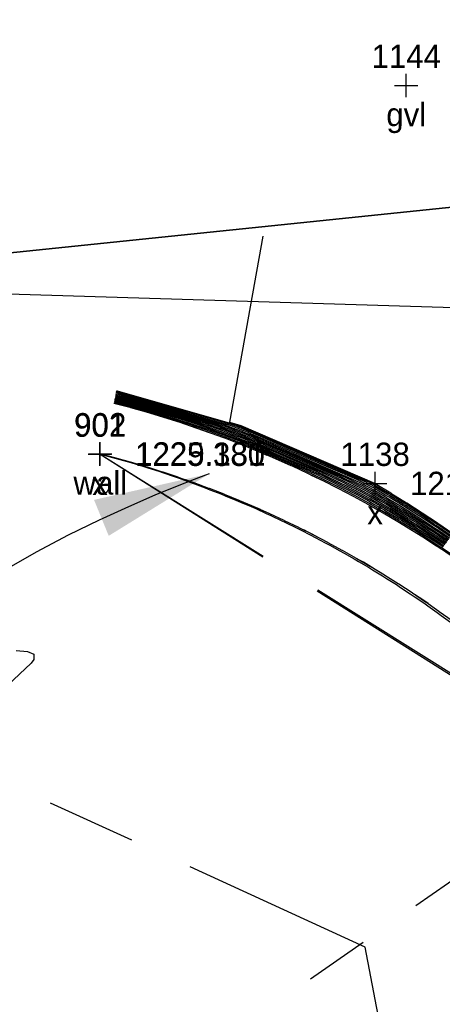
# Model space of a CAD drawing. Extents: x 2383805 to 2387584, y 226460 to 239380.
# Tile 15 of 49: x 2386860 to 2386867, y 227290 to 227307. Entities that reach past the tile are written whole.
import ezdxf
from ezdxf.enums import TextEntityAlignment as Align

# ---------------------------------------------------------------- set-up
doc = ezdxf.new("R2010")
doc.units = 0
doc.header["$LTSCALE"] = 20
doc.header["$MEASUREMENT"] = 0
doc.header["$PDSIZE"] = 2
for name, pattern in [('OhDOT_USTN1', [0.055, 0.014, -0.041]), ('OhDOT_USTN3', [0.22, 0.165, -0.055]), ('OhDOT_USTN5', [0.11, 0.055, -0.055])]:
    doc.linetypes.add(name, pattern=pattern)
for name, color, linetype in [('0_Match_Line_Mask', 9, 'Continuous'), ('DR_X_Storm_Sewer', 151, 'OhDOT_USTN5'), ('DV_X_Property_Line', 7, 'Continuous'), ('PV_X_Driveway', 7, 'OhDOT_USTN5'), ('RD_X_Text', 7, 'Continuous'), ('RD_X_Wall', 120, 'OhDOT_USTN1'), ('SV_X_Shot_Marker', 2, 'Continuous'), ('SV_X_Text_Description', 7, 'Continuous'), ('SV_X_Text_Elevation', 7, 'Continuous'), ('SV_X_Text_Name', 7, 'Continuous')]:
    doc.layers.add(name, color=color, linetype=linetype)
doc.layers.add('DT_X_Contour_Major', color=132, linetype='OhDOT_USTN3', transparency=0.5)
doc.layers.add('DT_X_Contour_Minor', color=136, linetype='OhDOT_USTN3', transparency=0.5)
doc.styles.add('PTXT', font='TXT')

# ---------------------------------------------------------------- blocks, each defined once
blk = doc.blocks.new('SPT9')
at = {"color": 0, "linetype": 'Continuous'}
for p, q in [((0, -0.5), (0, 0.5)), ((-0.5, 0), (0.5, 0))]:
    blk.add_line(p, q, dxfattribs=at)

msp = doc.modelspace()

# ---------------------------------------------------------------- linework, layer by layer
at = {"layer": '0_Match_Line_Mask'}
msp.add_line((2386801.066, 227304.377), (2386985.49, 227298.689), dxfattribs=at)
at = {"layer": 'DR_X_Storm_Sewer'}
msp.add_line((2386859.249, 227287.05), (2386873.927, 227297.27), dxfattribs=at)
at = {"layer": 'DT_X_Contour_Major'}
for points, elevation in [([(2386863.85, 227303.563), (2386863.278, 227300.372), (2386863.471, 227300.317), (2386863.471, 227300.317), (2386863.471, 227300.317), (2386863.471, 227300.317), (2386863.471, 227300.317), (2386863.471, 227300.317), (2386863.472, 227300.316), (2386863.472, 227300.316), (2386863.472, 227300.316), (2386865.765, 227299.324), (2386865.766, 227299.323), (2386865.768, 227299.322), (2386865.77, 227299.322), (2386865.771, 227299.321), (2386865.773, 227299.32), (2386866.044, 227299.158), (2386866.046, 227299.157), (2386866.314, 227298.991), (2386866.316, 227298.99), (2386866.581, 227298.819), (2386866.583, 227298.818), (2386866.846, 227298.644), (2386866.847, 227298.643), (2386866.849, 227298.642), (2386867.109, 227298.463)], 1215), ([(2386861.324, 227300.844), (2386861.421, 227300.818), (2386861.52, 227300.79), (2386861.619, 227300.761), (2386862.998, 227300.368), (2386863.097, 227300.336), (2386863.196, 227300.303), (2386863.295, 227300.268), (2386863.393, 227300.232), (2386863.49, 227300.194), (2386863.587, 227300.155), (2386863.683, 227300.114), (2386863.778, 227300.071), (2386865.259, 227299.43), (2386865.355, 227299.386), (2386865.45, 227299.34), (2386865.544, 227299.292), (2386865.637, 227299.243), (2386865.73, 227299.193), (2386865.905, 227299.088), (2386865.997, 227299.036), (2386866.17, 227298.929), (2386866.261, 227298.875), (2386866.433, 227298.765), (2386866.523, 227298.71), (2386866.693, 227298.598), (2386866.782, 227298.541), (2386866.87, 227298.483), (2386867.038, 227298.368)], 1220), ([(2386861.306, 227300.764), (2386861.502, 227300.712), (2386861.702, 227300.656), (2386861.902, 227300.596), (2386862.525, 227300.418), (2386862.724, 227300.355), (2386862.922, 227300.289), (2386863.118, 227300.22), (2386863.314, 227300.147), (2386863.508, 227300.072), (2386863.702, 227299.993), (2386863.894, 227299.911), (2386864.084, 227299.826), (2386864.753, 227299.537), (2386864.943, 227299.448), (2386865.131, 227299.357), (2386865.318, 227299.263), (2386865.503, 227299.166), (2386865.687, 227299.066), (2386865.766, 227299.019), (2386865.948, 227298.915), (2386866.026, 227298.867), (2386866.207, 227298.761), (2386866.284, 227298.711), (2386866.463, 227298.602), (2386866.539, 227298.552), (2386866.716, 227298.44), (2386866.891, 227298.325), (2386866.967, 227298.273)], 1225), ([(2386857.93, 227281.178), (2386866.681, 227285.759), (2386865.603, 227291.367), (2386860.209, 227293.838)], 1225)]:
    msp.add_lwpolyline(points, dxfattribs=dict(at, elevation=elevation))
at = {"layer": 'DT_X_Contour_Minor'}
for points, elevation in [([(2386861.328, 227300.86), (2386861.405, 227300.84), (2386861.484, 227300.817), (2386861.563, 227300.794), (2386863.092, 227300.358), (2386863.172, 227300.332), (2386863.251, 227300.306), (2386863.33, 227300.278), (2386863.408, 227300.249), (2386863.486, 227300.219), (2386863.564, 227300.187), (2386863.641, 227300.154), (2386863.717, 227300.12), (2386865.36, 227299.409), (2386865.437, 227299.373), (2386865.513, 227299.336), (2386865.589, 227299.298), (2386865.664, 227299.259), (2386865.738, 227299.218), (2386865.933, 227299.102), (2386866.006, 227299.06), (2386866.199, 227298.941), (2386866.272, 227298.898), (2386866.462, 227298.776), (2386866.535, 227298.732), (2386866.723, 227298.607), (2386866.795, 227298.562), (2386866.866, 227298.515), (2386867.052, 227298.387)], 1219), ([(2386867.067, 227298.406), (2386866.862, 227298.547), (2386866.808, 227298.582), (2386866.754, 227298.616), (2386866.547, 227298.754), (2386866.492, 227298.787), (2386866.283, 227298.921), (2386866.228, 227298.954), (2386866.016, 227299.085), (2386865.96, 227299.116), (2386865.747, 227299.244), (2386865.691, 227299.274), (2386865.634, 227299.304), (2386865.577, 227299.333), (2386865.519, 227299.361), (2386865.461, 227299.388), (2386863.656, 227300.169), (2386863.598, 227300.195), (2386863.541, 227300.219), (2386863.483, 227300.243), (2386863.424, 227300.266), (2386863.365, 227300.288), (2386863.306, 227300.309), (2386863.247, 227300.328), (2386863.187, 227300.347), (2386861.506, 227300.827), (2386861.448, 227300.844), (2386861.389, 227300.861), (2386861.332, 227300.876)], 1218), ([(2386867.081, 227298.425), (2386866.858, 227298.578), (2386866.821, 227298.602), (2386866.784, 227298.625), (2386866.559, 227298.775), (2386866.522, 227298.798), (2386866.294, 227298.944), (2386866.256, 227298.966), (2386866.026, 227299.109), (2386865.988, 227299.13), (2386865.756, 227299.269), (2386865.718, 227299.29), (2386865.679, 227299.31), (2386865.641, 227299.329), (2386865.602, 227299.348), (2386865.562, 227299.367), (2386863.595, 227300.218), (2386863.556, 227300.235), (2386863.518, 227300.252), (2386863.479, 227300.268), (2386863.44, 227300.283), (2386863.401, 227300.297), (2386863.361, 227300.311), (2386863.321, 227300.325), (2386863.281, 227300.337), (2386861.449, 227300.86), (2386861.411, 227300.871), (2386861.373, 227300.882), (2386861.335, 227300.892)], 1217), ([(2386867.095, 227298.444), (2386866.853, 227298.61), (2386866.834, 227298.622), (2386866.815, 227298.635), (2386866.571, 227298.797), (2386866.552, 227298.809), (2386866.305, 227298.967), (2386866.285, 227298.978), (2386866.036, 227299.133), (2386866.016, 227299.144), (2386865.764, 227299.294), (2386865.744, 227299.305), (2386865.724, 227299.316), (2386865.704, 227299.326), (2386865.684, 227299.336), (2386865.664, 227299.345), (2386863.533, 227300.267), (2386863.514, 227300.276), (2386863.495, 227300.284), (2386863.475, 227300.292), (2386863.456, 227300.3), (2386863.436, 227300.307), (2386863.416, 227300.314), (2386863.396, 227300.321), (2386863.376, 227300.327), (2386861.393, 227300.893), (2386861.375, 227300.898), (2386861.357, 227300.903), (2386861.339, 227300.908)], 1216), ([(2386861.292, 227300.701), (2386861.567, 227300.628), (2386861.848, 227300.548), (2386862.128, 227300.465), (2386862.147, 227300.459), (2386862.425, 227300.371), (2386862.702, 227300.278), (2386862.977, 227300.181), (2386863.251, 227300.08), (2386863.523, 227299.974), (2386863.794, 227299.863), (2386864.062, 227299.749), (2386864.329, 227299.63), (2386864.349, 227299.622), (2386864.613, 227299.498), (2386864.876, 227299.371), (2386865.137, 227299.24), (2386865.396, 227299.104), (2386865.652, 227298.964), (2386865.654, 227298.963), (2386865.909, 227298.819), (2386865.911, 227298.817), (2386866.163, 227298.669), (2386866.165, 227298.668), (2386866.415, 227298.516), (2386866.417, 227298.515), (2386866.664, 227298.359), (2386866.908, 227298.199), (2386866.91, 227298.197), (2386867.153, 227298.033)], 1229), ([(2386861.296, 227300.717), (2386861.551, 227300.649), (2386861.812, 227300.575), (2386862.071, 227300.498), (2386862.242, 227300.449), (2386862.5, 227300.367), (2386862.757, 227300.281), (2386863.013, 227300.191), (2386863.267, 227300.097), (2386863.52, 227299.998), (2386863.771, 227299.896), (2386864.02, 227299.789), (2386864.268, 227299.679), (2386864.45, 227299.6), (2386864.696, 227299.486), (2386864.94, 227299.368), (2386865.182, 227299.245), (2386865.423, 227299.119), (2386865.661, 227298.989), (2386865.682, 227298.977), (2386865.919, 227298.843), (2386865.94, 227298.83), (2386866.174, 227298.692), (2386866.195, 227298.679), (2386866.427, 227298.538), (2386866.447, 227298.524), (2386866.677, 227298.379), (2386866.904, 227298.23), (2386866.925, 227298.216), (2386867.15, 227298.064)], 1228), ([(2386861.299, 227300.733), (2386861.535, 227300.67), (2386861.775, 227300.602), (2386862.015, 227300.53), (2386862.336, 227300.439), (2386862.575, 227300.363), (2386862.812, 227300.284), (2386863.048, 227300.2), (2386863.283, 227300.113), (2386863.516, 227300.023), (2386863.748, 227299.928), (2386863.978, 227299.83), (2386864.207, 227299.728), (2386864.551, 227299.579), (2386864.778, 227299.473), (2386865.004, 227299.364), (2386865.227, 227299.251), (2386865.449, 227299.135), (2386865.67, 227299.015), (2386865.71, 227298.991), (2386865.928, 227298.867), (2386865.968, 227298.842), (2386866.185, 227298.715), (2386866.224, 227298.69), (2386866.439, 227298.559), (2386866.478, 227298.533), (2386866.69, 227298.399), (2386866.9, 227298.262), (2386866.939, 227298.235)], 1227), ([(2386861.303, 227300.748), (2386861.519, 227300.691), (2386861.739, 227300.629), (2386861.958, 227300.563), (2386862.431, 227300.429), (2386862.649, 227300.359), (2386862.867, 227300.286), (2386863.083, 227300.21), (2386863.298, 227300.13), (2386863.512, 227300.047), (2386863.725, 227299.961), (2386863.936, 227299.87), (2386864.146, 227299.777), (2386864.652, 227299.558), (2386864.86, 227299.461), (2386865.067, 227299.361), (2386865.273, 227299.257), (2386865.476, 227299.15), (2386865.678, 227299.04), (2386865.738, 227299.005), (2386865.938, 227298.891), (2386865.997, 227298.855), (2386866.196, 227298.738), (2386866.254, 227298.701), (2386866.451, 227298.581), (2386866.509, 227298.542), (2386866.703, 227298.42), (2386866.896, 227298.294), (2386866.953, 227298.254)], 1226), ([(2386861.31, 227300.78), (2386861.486, 227300.734), (2386861.666, 227300.683), (2386861.845, 227300.629), (2386862.62, 227300.408), (2386862.799, 227300.352), (2386862.977, 227300.292), (2386863.154, 227300.23), (2386863.33, 227300.164), (2386863.505, 227300.096), (2386863.679, 227300.025), (2386863.851, 227299.952), (2386864.023, 227299.875), (2386864.854, 227299.515), (2386865.025, 227299.436), (2386865.195, 227299.354), (2386865.363, 227299.269), (2386865.53, 227299.181), (2386865.695, 227299.091), (2386865.794, 227299.032), (2386865.958, 227298.94), (2386866.055, 227298.879), (2386866.217, 227298.784), (2386866.314, 227298.722), (2386866.475, 227298.624), (2386866.57, 227298.561), (2386866.729, 227298.46), (2386866.887, 227298.357), (2386866.981, 227298.292)], 1224), ([(2386861.314, 227300.796), (2386861.47, 227300.755), (2386861.63, 227300.71), (2386861.789, 227300.662), (2386862.714, 227300.398), (2386862.873, 227300.348), (2386863.032, 227300.295), (2386863.189, 227300.239), (2386863.345, 227300.181), (2386863.501, 227300.121), (2386863.656, 227300.058), (2386863.809, 227299.992), (2386863.962, 227299.924), (2386864.955, 227299.494), (2386865.108, 227299.423), (2386865.258, 227299.35), (2386865.408, 227299.275), (2386865.557, 227299.197), (2386865.704, 227299.117), (2386865.821, 227299.046), (2386865.967, 227298.964), (2386866.084, 227298.892), (2386866.228, 227298.807), (2386866.343, 227298.733), (2386866.487, 227298.646), (2386866.601, 227298.57), (2386866.743, 227298.48), (2386866.883, 227298.389), (2386866.996, 227298.311)], 1223), ([(2386861.317, 227300.812), (2386861.454, 227300.776), (2386861.593, 227300.737), (2386861.732, 227300.695), (2386862.809, 227300.388), (2386862.948, 227300.344), (2386863.086, 227300.297), (2386863.224, 227300.249), (2386863.361, 227300.198), (2386863.497, 227300.145), (2386863.633, 227300.09), (2386863.767, 227300.033), (2386863.901, 227299.973), (2386865.057, 227299.473), (2386865.19, 227299.411), (2386865.322, 227299.347), (2386865.453, 227299.281), (2386865.584, 227299.212), (2386865.713, 227299.142), (2386865.849, 227299.06), (2386865.977, 227298.988), (2386866.112, 227298.904), (2386866.239, 227298.83), (2386866.373, 227298.744), (2386866.499, 227298.667), (2386866.631, 227298.579), (2386866.756, 227298.501), (2386866.879, 227298.42), (2386867.01, 227298.33)], 1222), ([(2386861.321, 227300.828), (2386861.438, 227300.797), (2386861.557, 227300.764), (2386861.676, 227300.728), (2386862.903, 227300.378), (2386863.023, 227300.34), (2386863.141, 227300.3), (2386863.259, 227300.259), (2386863.377, 227300.215), (2386863.494, 227300.17), (2386863.61, 227300.122), (2386863.725, 227300.073), (2386863.839, 227300.022), (2386865.158, 227299.452), (2386865.272, 227299.398), (2386865.386, 227299.343), (2386865.499, 227299.286), (2386865.61, 227299.228), (2386865.721, 227299.167), (2386865.877, 227299.074), (2386865.987, 227299.012), (2386866.141, 227298.917), (2386866.25, 227298.853), (2386866.403, 227298.755), (2386866.511, 227298.689), (2386866.662, 227298.588), (2386866.769, 227298.521), (2386866.875, 227298.452), (2386867.024, 227298.349)], 1221), ([(2386867.096, 227296.962), (2386866.875, 227297.121), (2386866.869, 227297.126), (2386866.646, 227297.282), (2386866.639, 227297.287), (2386866.414, 227297.44), (2386866.407, 227297.444), (2386866.179, 227297.593), (2386866.172, 227297.598), (2386865.942, 227297.743), (2386865.935, 227297.748), (2386865.703, 227297.889), (2386865.695, 227297.893), (2386865.461, 227298.031), (2386865.454, 227298.036), (2386865.217, 227298.169), (2386865.21, 227298.174), (2386864.971, 227298.304), (2386864.963, 227298.308), (2386864.723, 227298.434), (2386864.715, 227298.438), (2386864.472, 227298.561), (2386864.464, 227298.565), (2386864.22, 227298.683), (2386864.212, 227298.687), (2386863.966, 227298.801), (2386863.958, 227298.805), (2386863.71, 227298.916), (2386863.701, 227298.919), (2386863.452, 227299.026), (2386863.443, 227299.03), (2386863.192, 227299.132), (2386863.184, 227299.135), (2386862.931, 227299.234), (2386862.922, 227299.237), (2386862.668, 227299.331), (2386862.659, 227299.335), (2386862.404, 227299.425), (2386862.394, 227299.428), (2386862.138, 227299.514), (2386862.128, 227299.517), (2386861.87, 227299.599), (2386861.861, 227299.602), (2386861.602, 227299.68), (2386861.592, 227299.683), (2386861.332, 227299.756), (2386861.07, 227299.826), (2386861.061, 227299.828)], 1229), ([(2386861.058, 227299.825), (2386869.832, 227294.343), (2386874.157, 227284.776), (2386873.017, 227242.577), (2386863.403, 227243.615), (2386852.037, 227250.237)], 1227), ([(2386861.056, 227299.823), (2386869.81, 227294.311), (2386874.14, 227284.742), (2386873.421, 227267.813), (2386865.6, 227272.095), (2386854.87, 227267.554)], 1226), ([(2386861.059, 227299.827), (2386861.143, 227299.802), (2386861.332, 227299.752), (2386861.521, 227299.699), (2386861.604, 227299.673), (2386861.792, 227299.617), (2386861.875, 227299.59), (2386862.062, 227299.531), (2386862.144, 227299.503), (2386862.33, 227299.44), (2386862.411, 227299.411), (2386862.597, 227299.346), (2386862.678, 227299.315), (2386862.862, 227299.247), (2386862.942, 227299.215), (2386863.126, 227299.143), (2386863.205, 227299.11), (2386863.387, 227299.036), (2386863.467, 227299.001), (2386863.648, 227298.924), (2386863.726, 227298.889), (2386863.906, 227298.808), (2386863.984, 227298.772), (2386864.162, 227298.688), (2386864.239, 227298.65), (2386864.417, 227298.564), (2386864.493, 227298.525), (2386864.669, 227298.436), (2386864.745, 227298.396), (2386864.92, 227298.304), (2386864.995, 227298.263), (2386865.168, 227298.168), (2386865.242, 227298.126), (2386865.414, 227298.028), (2386865.487, 227297.985), (2386865.658, 227297.885), (2386865.73, 227297.84), (2386865.899, 227297.737), (2386865.971, 227297.691), (2386866.138, 227297.585), (2386866.209, 227297.538), (2386866.375, 227297.43), (2386866.444, 227297.382), (2386866.609, 227297.271), (2386866.678, 227297.222), (2386866.84, 227297.108), (2386866.908, 227297.058), (2386867.069, 227296.941)], 1228)]:
    msp.add_lwpolyline(points, dxfattribs=dict(at, elevation=elevation))
at = {"layer": 'DV_X_Property_Line', "elevation": 1233.034}
msp.add_lwpolyline([(2386832.108, 226803.674), (2386818.933, 226860.158), (2386790.417, 227041.648), (2386739.872, 227036.534), (2386730.214, 227146.878), (2386716.512, 227288.537), (2386715.788, 227296.022), (2386867.055, 227310.834), (2386896.91, 227313.758), (2386896.728, 227307.116), (2386716.512, 227288.537)], dxfattribs=at)
msp.add_lwpolyline([(2386832.117, 226803.678, -0.218949), (2386755.576, 226868.776), (2386739.898, 227036.545), (2386730.248, 227146.894), (2386716.557, 227288.554), (2386896.774, 227307.119), (2386889.773, 227052.545), (2386879.514, 227051.421), (2386880.741, 227028.624), (2386882.378, 226970.337), (2386857.852, 226967.249), (2386847.07, 226887.979), (2386831.976, 226843.384), (2386824.362, 226836.902), (2386832.11, 226803.673)], format="xyb", dxfattribs=at)
at = {"layer": 'PV_X_Driveway'}
msp.add_lwpolyline([(2386882.78, 227290.718), (2386881.595, 227296.207), (2386880.832, 227298.074), (2386876.289, 227300.121), (2386873.694, 227300.243), (2386872.685, 227305.078), (2386866.308, 227306.151)], dxfattribs=at)
at = {"layer": 'RD_X_Text'}
for points in [[(2386862.93, 227299.488), (2386862.863, 227299.463), (2386862.673, 227299.391), (2386862.378, 227299.275), (2386861.997, 227299.118), (2386861.546, 227298.923), (2386861.044, 227298.693), (2386860.509, 227298.432), (2386859.958, 227298.142), (2386859.41, 227297.827)], [(2386859.616, 227296.455), (2386859.812, 227296.439), (2386859.922, 227296.39), (2386859.923, 227296.301), (2386859.876, 227296.238), (2386859.476, 227295.86)]]:
    msp.add_lwpolyline(points, dxfattribs=at)
msp.add_solid([(2386861.205, 227298.423), (2386860.953, 227299.04), (2386862.93, 227299.488)], dxfattribs=at)
at = {"layer": 'RD_X_Wall'}
for points in [[(2386875.381, 227282.009, 0.056066), (2386874.709, 227286.743, 0.284206), (2386861.285, 227300.7, 0.284206)], [(2386874.481, 227281.983, 0.056291), (2386873.833, 227286.536, 0.284488), (2386861.061, 227299.829)]]:
    msp.add_lwpolyline(points, format="xyb", dxfattribs=at)
at = {"layer": 'SV_X_Shot_Marker'}
for p in [(2386866.308, 227306.151, 1214.902), (2386861.061, 227299.829, 1229.131), (2386861.055, 227299.822, 1225.38), (2386865.774, 227299.322, 1214.911)]:
    msp.add_point(p, dxfattribs=at)

# ---------------------------------------------------------------- block references
at = {"layer": 'SV_X_Shot_Marker', "xscale": 0.4, "yscale": 0.4, "zscale": 0.4}
for p in [(2386866.308, 227306.151, 1214.902), (2386861.055, 227299.822, 1225.38), (2386861.061, 227299.829, 1229.131), (2386865.774, 227299.322, 1214.911)]:
    msp.add_blockref('SPT9', p, dxfattribs=at)

# ---------------------------------------------------------------- texts
at = {"layer": 'SV_X_Text_Description', "style": 'PTXT'}
for s, p in [('gvl', (2386866.308, 227305.451, 1214.902)), ('wall', (2386861.061, 227299.129, 1229.131)), ('x', (2386861.055, 227299.122, 1225.38)), ('x', (2386865.774, 227298.622, 1214.911))]:
    msp.add_text(s, height=0.4, dxfattribs=at).set_placement(p, align=Align.CENTER)
at = {"layer": 'SV_X_Text_Elevation', "style": 'PTXT'}
for s, p in [('1225.380', (2386861.655, 227299.622, 1225.38)), ('1229.131', (2386861.661, 227299.629, 1229.131)), ('1214.911', (2386866.374, 227299.122, 1214.911))]:
    msp.add_text(s, height=0.4, dxfattribs=at).set_placement(p)
at = {"layer": 'SV_X_Text_Name', "style": 'PTXT'}
for s, p in [('1144', (2386866.308, 227306.451, 1214.902)), ('901', (2386861.055, 227300.122, 1225.38)), ('902', (2386861.061, 227300.129, 1229.131)), ('1138', (2386865.774, 227299.622, 1214.911))]:
    msp.add_text(s, height=0.4, dxfattribs=at).set_placement(p, align=Align.CENTER)

doc.saveas('drawing.dxf')
